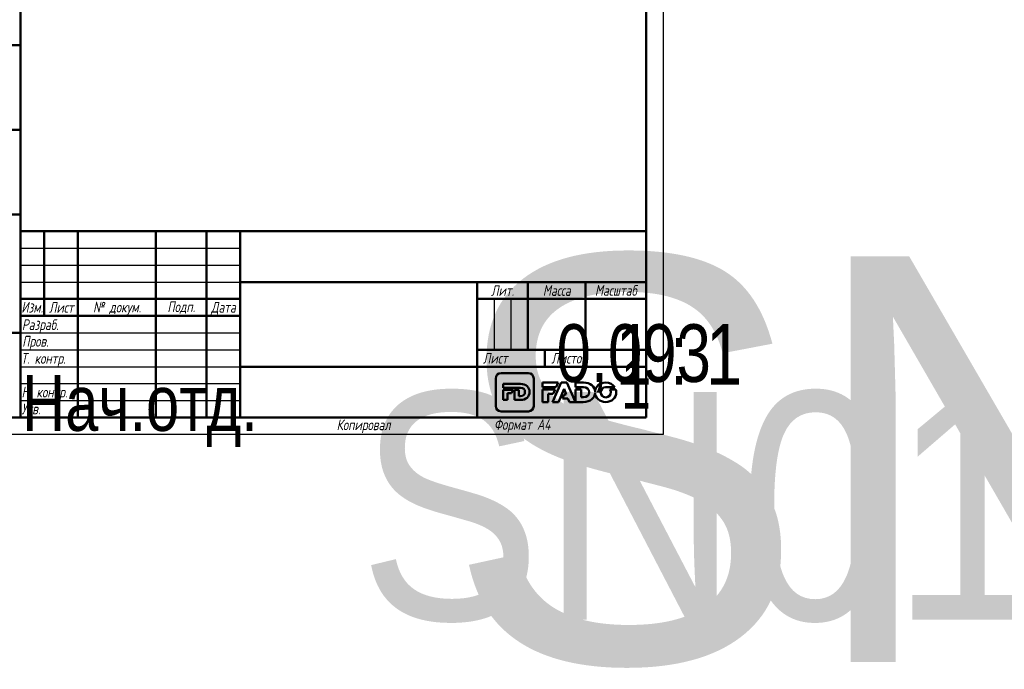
# Model space of a CAD drawing. Header units: millimetres. Extents: x -126 to 748, y -69 to 356.
# Tile 2 of 16: x 20 to 311, y -69 to 123. Entities that reach past the tile are written whole.
import ezdxf
from ezdxf.enums import TextEntityAlignment as Align

# ---------------------------------------------------------------- set-up
doc = ezdxf.new("R2018")
doc.units = ezdxf.units.MM
for name, color, linetype, lineweight in [('Заголовок (ГОСТ)', 7, 'Continuous', 50), ('Кромка (ГОСТ)', 7, 'Continuous', 50), ('Обозначение (ГОСТ)', 7, 'Continuous', 25), ('Эскизная геометрия (ГОСТ)', 7, 'Continuous', 50)]:
    doc.layers.add(name, color=color, linetype=linetype, lineweight=lineweight)
doc.styles.get("Standard").update_dxf_attribs({"font": 'GOST Common Italic.ttf'})
doc.styles.add('Альтернативный текст (ГОСТ)', font='txt', dxfattribs={"width": 0.8})

# ---------------------------------------------------------------- blocks, each defined once
blk = doc.blocks.new('ГОСТ - Доп. графы 1')
at = {"layer": 'Эскизная геометрия (ГОСТ)'}
for p, q in [((-12, 0), (-12, 145)), ((-12, 145), (0, 145)), ((-7, 145), (-7, 0)), ((-12, 110), (-7, 110)), ((-7, 110), (0, 110)), ((-12, 85), (-7, 85)), ((-7, 85), (0, 85)), ((-12, 60), (-7, 60)), ((-7, 60), (0, 60)), ((-12, 25), (-7, 25)), ((-7, 25), (0, 25)), ((0, 0), (-12, 0))]:
    blk.add_line(p, q, dxfattribs=at)
at = {"layer": 'Обозначение (ГОСТ)', "char_height": 3.17, "attachment_point": 5, "rotation": 90, "style": 'Альтернативный текст (ГОСТ)'}
for s, insert, width in [('\\fGOST Common|b0|i1;\\H3.1700;Подп. и дата', (-9.37, 127.41), 34.7679), ('\\fGOST Common|b0|i1;\\H3.1700;Инв. № дубл.', (-8.95, 97.55), 24.8438), ('\\fGOST Common|b0|i1;\\H3.1700;Взам. инв. №', (-9.58, 72.53), 24.8669), ('\\fGOST Common|b0|i1;\\H3.1700;Подп. и дата', (-9.5, 42.47), 35.1486), ('\\fGOST Common|b0|i1;\\H3.1700;Инв. № подл.', (-9.5, 12.41), 24.9618)]:
    blk.add_mtext(s, dxfattribs=dict(at, insert=insert, width=width))
at = {"layer": 'Обозначение (ГОСТ)', "lineweight": 30, "width": 0.8, "flags": 17}
for tag, p in [('Подп._и_дата_2', (-3.53, 127.51)), ('Инв._номер_дубликата', (-3.41, 97.47)), ('Взамен_инв._номера', (-3.46, 72.53)), ('Подп._и_дата_1', (-3.42, 42.35)), ('ИНВЕНТАРНЫЙ_НОМЕР', (-3.33, 12.68))]:
    blk.add_attdef(tag, text='', height=3.17, rotation=90, dxfattribs=at).set_placement(p, align=Align.MIDDLE_CENTER)
blk = doc.blocks.new('Основные надписи ГОСТ - Форма 1')
at = {"layer": 'Заголовок (ГОСТ)'}
for p, q in [((0, 55), (185, 55)), ((0, 0), (0, 55)), ((0, 0), (0, 55)), ((7, 55), (7, 30)), ((17, 55), (17, 0)), ((40, 55), (40, 0)), ((55, 55), (55, 0)), ((65, 55), (65, 0)), ((185, 0), (185, 55)), ((65, 40), (185, 40)), ((135, 40), (135, 0)), ((150, 40), (150, 20)), ((167, 40), (167, 20)), ((0, 35), (65, 35)), ((135, 35), (185, 35)), ((0, 30), (65, 30)), ((135, 20), (185, 20)), ((155, 20), (155, 15)), ((65, 15), (185, 15)), ((185, 0), (0, 0))]:
    blk.add_line(p, q, dxfattribs=at)
at = {"layer": 'Заголовок (ГОСТ)', "linetype": 'Continuous', "lineweight": 25}
for p, q in [((0, 50), (65, 50)), ((0, 45), (65, 45)), ((0, 40), (65, 40)), ((140, 35), (140, 20)), ((145, 35), (145, 20)), ((0, 25), (65, 25)), ((0, 20), (65, 20)), ((0, 15), (65, 15)), ((0, 10), (65, 10)), ((0, 5), (65, 5))]:
    blk.add_line(p, q, dxfattribs=at)
at = {"layer": 'Заголовок (ГОСТ)', "char_height": 3.17, "style": 'Альтернативный текст (ГОСТ)'}
for s, insert, width, attachment_point in [('\\fGOST Common|b0|i1;\\H3.1700;Лит.', (142.52, 37.49), 14.9766, 5), ('\\fGOST Common|b0|i1;\\H3.1700;Масса', (158.55, 37.51), 16.9878, 5), ('\\fGOST Common|b0|i1;\\H3.1700;Масштаб', (176.02, 37.53), 17.8316, 5), ('\\fGOST Common|b0|i1;\\H3.1700;Изм.', (3.5, 32.56), 6.9635, 5), ('\\fGOST Common|b0|i1;\\H3.1700;Лист', (12.1, 32.5), 10.0029, 5), ('\\A0;\\fGOST Common|b0|i1;\\H3.1700;№ докум.', (28.58, 32.16), 22.9069, 5), ('\\fGOST Common|b0|i1;\\H3.1700;Подп.', (47.56, 32.45), 14.879, 5), ('\\fGOST Common|b0|i1;\\H3.1700;Дата', (60.02, 32.24), 9.9614, 5), ('\\fGOST Common|b0|i1;\\H3.1700;Разраб.', (0.47, 27), 16.9971, 4), ('\\fGOST Common|b0|i1;\\H3.1700;Пров.', (0.56, 22.08), 17.0192, 4), ('\\A0;\\fGOST Common|b0|i1;\\H3.1700;Т. контр.', (0.23, 17.01), 16.9554, 4), ('\\fGOST Common|b0|i1;\\H3.1700;Лист', (140.37, 17.5), 10.5071, 5), ('\\A1;', (150.6, 17.54), 8.8313, 5), ('\\fGOST Common|b0|i1;\\H3.1700;Листов', (162.21, 17.5), 14.3668, 5), ('\\fGOST Common|b0|i1;\\H3.1700;Н. контр.', (0.36, 7.05), 16.9999, 4), ('\\fGOST Common|b0|i1;\\H3.1700;Утв.', (0.34, 2.52), 17.0083, 4), ('\\fGOST Common|b0|i1;\\H3.1700;Копировал', (93.48, -0.59), 19.7871, 1)]:
    blk.add_mtext(s, dxfattribs=dict(at, insert=insert, width=width, attachment_point=attachment_point))
at = {"layer": 'Заголовок (ГОСТ)', "lineweight": 30, "flags": 104}
for tag, height, width, p in [('Изм1', 2.89, 0.7, (3.51, 52.52)), ('Лист1', 2.89, 0.7, (12.03, 52.52)), ('Докум1', 2.89, 0.7, (28.54, 52.48)), ('Изм2', 2.89, 0.7, (3.5, 47.52)), ('Лист2', 2.89, 0.7, (12.01, 47.5)), ('Докум2', 2.89, 0.7, (28.53, 47.5)), ('Изм3', 2.89, 0.7, (3.5, 42.5)), ('Лист3', 2.89, 0.7, (12.01, 42.51)), ('Докум3', 2.89, 0.7, (28.51, 42.48)), ('Изм4', 2.89, 0.7, (3.51, 37.5)), ('Лист4', 2.89, 0.7, (12, 37.53)), ('Докум4', 2.89, 0.7, (28.51, 37.52)), ('НАИМЕНОВАНИЕ', 5, 0.8, (100.03, 29.98)), ('Литера', 3.5, 0.8, (137.52, 27.25)), ('Литера2', 3.5, 0.8, (142.51, 27.22)), ('Литера3', 3.5, 0.8, (147.52, 27.21)), ('Масса', 3.5, 0.8, (158.47, 27.53)), ('Масштаб', 3.5, 0.8, (176, 27.6)), ('Тип_документа', 3.17, 0.8, (100.08, 17.56)), ('Листов', 3.17, 0.8, (177.46, 17.58)), ('Материал_Класс', 3.5, 0.9, (100, 7.5))]:
    blk.add_attdef(tag, text='', height=height, dxfattribs=dict(at, width=width)).set_placement(p, align=Align.MIDDLE_CENTER)
for tag, height, width, p in [('Подп1', 2.89, 0.7, (40.01, 52.51)), ('Дата1', 2, 0.7, (55.01, 52.51)), ('Подп2', 2.89, 0.7, (40.01, 47.5)), ('Дата2', 2, 0.7, (55.01, 47.49)), ('Подп3', 2.89, 0.7, (40.01, 42.51)), ('Дата3', 2, 0.7, (55.02, 42.52)), ('Подп4', 2.89, 0.7, (40.01, 37.51)), ('Дата4', 2, 0.7, (55.02, 37.51)), ('АВТОР', 3.17, 0.8, (17.41, 27.49)), ('Разработал_Подп.', 2.89, 0.7, (40.05, 27.51)), ('ДАТА_СОЗДАНИЯ', 2, 0.7, (55.01, 27.51)), ('ПРОВЕРИЛ', 3.17, 0.8, (17.41, 22.53)), ('Проверил_Подп.', 2.89, 0.7, (40.05, 22.52)), ('ДАТА_ПРОВЕРКИ', 2, 0.7, (55.02, 22.51)), ('ТЕХНОЛОГ', 3.17, 0.8, (17.33, 17.54)), ('Технолог_Подп.', 2.89, 0.7, (40.05, 17.51)), ('Технолог_Дата', 2, 0.7, (55.01, 17.5)), ('Должность_руководителя', 3.17, 0.8, (0.52, 12.51)), ('НАЧ._ОТДЕЛА', 3.17, 0.8, (17.46, 12.45)), ('Руководитель_Подп.', 2.89, 0.7, (40.01, 12.5)), ('Руководитель_Дата', 2, 0.7, (55.01, 12.51)), ('НОРМОКОНТРОЛЬ', 3.17, 0.8, (17.37, 7.48)), ('Нормоконтроль_Подп.', 2.89, 0.7, (40.05, 7.52)), ('ДАТА_НОРМОКОНТРОЛЯ', 2, 0.7, (55.02, 7.51)), ('УТВЕРДИЛ', 3.17, 0.8, (17.4, 2.51)), ('Утвердил_Подп.', 2.89, 0.7, (40.05, 2.51)), ('ДАТА_УТВЕРЖДЕНИЯ', 2, 0.7, (55.01, 2.5))]:
    blk.add_attdef(tag, text='', height=height, dxfattribs=dict(at, width=width)).set_placement(p, align=Align.MIDDLE_LEFT)
for tag, height, p in [('ОБОЗНАЧЕНИЕ', 5, (125.33, 47.56)), ('ОРГАНИЗАЦИЯ', 3.5, (160.02, 7.6))]:
    blk.add_attdef(tag, text='', height=height, dxfattribs=at).set_placement(p, align=Align.MIDDLE_CENTER)
at = {"layer": 'Заголовок (ГОСТ)', "lineweight": 30, "width": 0.9, "flags": 104}
for tag, p in [('Материал_Наим.', (133.71, 9.75)), ('Материал_ГОСТ', (134.04, 4.06))]:
    blk.add_attdef(tag, text='', height=3.5, dxfattribs=at).set_placement(p, align=Align.MIDDLE_RIGHT)
blk = doc.blocks.new('Рамки ГОСТ_ граница 297x210')
at = {"layer": 'Кромка (ГОСТ)', "lineweight": 25}
for p, q in [((0, 0), (0, 297)), ((0, 297), (210, 297)), ((210, 297), (210, 0)), ((210, 0), (0, 0))]:
    blk.add_line(p, q, dxfattribs=at)
at = {"layer": 'Кромка (ГОСТ)'}
for p, q in [((205, 292), (20, 292)), ((20, 292), (20, 5)), ((205, 5), (205, 292)), ((20, 5), (205, 5))]:
    blk.add_line(p, q, dxfattribs=at)
at = {"layer": 'Кромка (ГОСТ)', "insert": (160, 4.5), "char_height": 3.17, "attachment_point": 1, "style": 'Альтернативный текст (ГОСТ)'}
blk.add_mtext('\\A1;\\fGOST Common|b0|i1;\\H3.1700;Формат A4', dxfattribs=at)

msp = doc.modelspace()

# ---------------------------------------------------------------- linework, layer by layer
at = {"layer": 'Эскизная геометрия (ГОСТ)', "linetype": 'Continuous'}
for p, q in [((170.162, 18.108), (162.063, 18.108)), ((160.505, 16.535), (160.505, 8.364)), ((167.836, 14.89), (162.71, 14.89)), ((162.71, 14.89), (162.71, 13.741)), ((171.722, 8.364), (171.722, 16.535)), ((162.71, 13.741), (167.856, 13.741)), ((165.622, 13.204), (162.71, 13.204)), ((162.71, 13.204), (162.71, 10.161)), ((164.009, 12.176), (165.186, 12.176)), ((164.009, 10.161), (164.009, 12.176)), ((165.186, 12.176), (165.622, 13.204)), ((167.326, 13.204), (166.027, 13.204)), ((166.027, 13.204), (166.027, 10.161)), ((167.326, 11.323), (167.326, 13.204)), ((162.71, 10.161), (164.009, 10.161)), ((166.027, 10.161), (167.809, 10.161)), ((167.856, 11.323), (167.326, 11.323)), ((162.063, 6.793), (170.162, 6.793))]:
    msp.add_line(p, q, dxfattribs=at)
at = {"layer": 'Эскизная геометрия (ГОСТ)'}
for p, q in [((174.341, 15.304), (174.341, 13.909)), ((178.997, 15.304), (174.341, 15.304)), ((179.882, 15.346), (177.299, 9.565)), ((178.375, 13.909), (178.997, 15.304)), ((181.502, 15.346), (179.882, 15.346)), ((184.085, 9.565), (181.502, 15.346)), ((184.085, 15.303), (184.085, 13.909)), ((186.426, 15.303), (184.085, 15.303)), ((174.341, 13.909), (178.375, 13.909)), ((174.341, 13.29), (174.341, 9.564)), ((178.098, 13.29), (174.341, 13.29)), ((176.022, 11.979), (177.512, 11.979)), ((176.022, 9.564), (176.022, 11.979)), ((177.512, 11.979), (178.098, 13.29)), ((179.066, 9.565), (180.68, 13.459)), ((180.699, 11.827), (180.191, 10.589)), ((180.68, 13.459), (181.355, 11.827)), ((181.355, 11.827), (180.699, 11.827)), ((184.085, 13.909), (186.452, 13.909)), ((184.085, 13.29), (184.085, 9.566)), ((185.766, 13.29), (184.085, 13.29)), ((185.766, 10.975), (185.766, 13.29)), ((189.851, 12.543), (189.847, 12.543)), ((189.847, 12.35), (189.849, 12.35)), ((192.989, 13.922), (195.708, 13.922)), ((196.008, 13.285), (194.227, 13.285)), ((174.341, 9.564), (176.022, 9.564)), ((177.299, 9.565), (179.066, 9.565)), ((180.191, 10.589), (181.841, 10.589)), ((181.841, 10.589), (182.282, 9.565)), ((182.282, 9.565), (184.085, 9.565)), ((184.085, 9.566), (186.391, 9.566)), ((186.452, 10.975), (185.766, 10.975))]:
    msp.add_line(p, q, dxfattribs=at)
at = {"layer": 'Эскизная геометрия (ГОСТ)', "linetype": 'Continuous'}
for points in [[(162.063, 18.108), (161.204, 18.108), (160.505, 17.403), (160.505, 16.535)], [(171.722, 16.535), (171.722, 17.403), (171.023, 18.108), (170.162, 18.108)], [(170.481, 12.539), (170.481, 13.917), (169.51, 14.89), (167.836, 14.89)], [(167.809, 10.161), (169.496, 10.161), (170.481, 11.175), (170.481, 12.539)], [(167.856, 13.741), (168.633, 13.741), (169.149, 13.289), (169.149, 12.532)], [(169.149, 12.532), (169.149, 11.757), (168.633, 11.323), (167.856, 11.323)], [(160.505, 8.364), (160.505, 7.496), (161.204, 6.793), (162.063, 6.793)], [(170.162, 6.793), (171.023, 6.793), (171.722, 7.496), (171.722, 8.364)]]:
    msp.add_open_spline(points, degree=3, dxfattribs=at)
at = {"layer": 'Эскизная геометрия (ГОСТ)'}
for points in [[(189.847, 12.543), (189.801, 14.167), (188.552, 15.303), (186.426, 15.303)], [(193.003, 15.304), (191.244, 15.304), (189.914, 14.079), (189.851, 12.543)], [(195.708, 13.922), (195.174, 14.754), (194.19, 15.304), (193.003, 15.304)], [(186.391, 9.566), (188.53, 9.566), (189.796, 10.745), (189.847, 12.35)], [(186.452, 13.909), (187.456, 13.909), (188.124, 13.361), (188.124, 12.443)], [(188.124, 12.443), (188.124, 11.5), (187.456, 10.975), (186.452, 10.975)], [(189.849, 12.35), (189.892, 10.784), (191.214, 9.554), (192.989, 9.554)], [(191.511, 12.429), (191.511, 13.243), (192.103, 13.922), (192.989, 13.922)], [(193.003, 10.937), (192.12, 10.937), (191.511, 11.631), (191.511, 12.429)], [(192.989, 9.554), (194.791, 9.554), (196.144, 10.842), (196.144, 12.429)], [(194.49, 12.429), (194.49, 11.616), (193.898, 10.937), (193.003, 10.937)], [(194.227, 13.285), (194.396, 13.04), (194.49, 12.742), (194.49, 12.429)], [(196.144, 12.429), (196.144, 12.728), (196.097, 13.015), (196.008, 13.285)]]:
    msp.add_open_spline(points, degree=3, dxfattribs=at)

# ---------------------------------------------------------------- block references
for name, p in [('Рамки ГОСТ_ граница 297x210', (0, 0)), ('ГОСТ - Доп. графы 1', (20, 5))]:
    msp.add_blockref(name, p)
ref = msp.add_blockref('Основные надписи ГОСТ - Форма 1', (20, 5))
lines = msp.add_mtext('\\W0.8000;Нач.отд.', dxfattribs={"layer": 'Заголовок (ГОСТ)', "insert": (20.522, 17.514), "char_height": 16.47596, "attachment_point": 1})
ref.add_attrib('Должность_руководителя', '', (20.522, 17.514), dxfattribs={"flags": 104}).embed_mtext(lines)
lines = msp.add_mtext('\\W0.8000;', dxfattribs={"layer": 'Заголовок (ГОСТ)', "insert": (37.411, 32.488), "char_height": 22.5926, "attachment_point": 1})
ref.add_attrib('АВТОР', '', (37.411, 32.488), dxfattribs={"flags": 104}).embed_mtext(lines)
lines = msp.add_mtext('\\W0.8000;', dxfattribs={"layer": 'Заголовок (ГОСТ)', "insert": (37.408, 27.526), "char_height": 22.5517, "attachment_point": 1})
ref.add_attrib('ПРОВЕРИЛ', '', (37.408, 27.526), dxfattribs={"flags": 104}).embed_mtext(lines)
lines = msp.add_mtext('\\W0.8000;', dxfattribs={"layer": 'Заголовок (ГОСТ)', "insert": (37.334, 22.543), "char_height": 22.671, "attachment_point": 1})
ref.add_attrib('ТЕХНОЛОГ', '', (37.334, 22.543), dxfattribs={"flags": 104}).embed_mtext(lines)
lines = msp.add_mtext('\\W0.8000;', dxfattribs={"layer": 'Заголовок (ГОСТ)', "insert": (37.462, 17.446), "char_height": 22.555, "attachment_point": 1})
ref.add_attrib('НАЧ._ОТДЕЛА', '', (37.462, 17.446), dxfattribs={"flags": 104}).embed_mtext(lines)
lines = msp.add_mtext('\\W0.8000;', dxfattribs={"layer": 'Заголовок (ГОСТ)', "insert": (37.375, 12.481), "char_height": 22.669, "attachment_point": 1})
ref.add_attrib('НОРМОКОНТРОЛЬ', '', (37.375, 12.481), dxfattribs={"flags": 104}).embed_mtext(lines)
lines = msp.add_mtext('\\W0.8000;', dxfattribs={"layer": 'Заголовок (ГОСТ)', "insert": (37.401, 7.507), "char_height": 22.613, "attachment_point": 1})
ref.add_attrib('УТВЕРДИЛ', '', (37.401, 7.507), dxfattribs={"flags": 104}).embed_mtext(lines)
lines = msp.add_mtext('SN01 ', dxfattribs={"layer": 'Заголовок (ГОСТ)', "insert": (145.326, 52.559), "char_height": 119.843, "attachment_point": 1})
ref.add_attrib('ОБОЗНАЧЕНИЕ', '', (145.326, 52.559), dxfattribs={"flags": 104}).embed_mtext(lines)
lines = msp.add_mtext('\\W0.8000;', dxfattribs={"layer": 'Заголовок (ГОСТ)', "insert": (120.031, 34.975), "char_height": 69.6093, "attachment_point": 1})
ref.add_attrib('НАИМЕНОВАНИЕ', '', (120.031, 34.975), dxfattribs={"flags": 104}).embed_mtext(lines)
lines = msp.add_mtext('\\W0.8000;', dxfattribs={"layer": 'Заголовок (ГОСТ)', "insert": (120.078, 22.558), "char_height": 69.7033, "attachment_point": 1})
ref.add_attrib('Тип_документа', '', (120.078, 22.558), dxfattribs={"flags": 104}).embed_mtext(lines)
lines = msp.add_mtext('\\W0.9000;SN01 18.03.2020', dxfattribs={"layer": 'Заголовок (ГОСТ)', "insert": (120, 12.5), "char_height": 67.25762, "attachment_point": 1})
ref.add_attrib('Материал_Класс', '', (120, 12.5), dxfattribs={"flags": 104}).embed_mtext(lines)
lines = msp.add_mtext('\\W0.9000;', dxfattribs={"layer": 'Заголовок (ГОСТ)', "insert": (153.707, 14.751), "char_height": 66.9754, "attachment_point": 1})
ref.add_attrib('Материал_Наим.', '', (153.707, 14.751), dxfattribs={"flags": 104}).embed_mtext(lines)
lines = msp.add_mtext('\\W0.9000;', dxfattribs={"layer": 'Заголовок (ГОСТ)', "insert": (154.04, 9.057), "char_height": 66.7532, "attachment_point": 1})
ref.add_attrib('Материал_ГОСТ', '', (154.04, 9.057), dxfattribs={"flags": 104}).embed_mtext(lines)
lines = msp.add_mtext('\\W0.8000;', dxfattribs={"layer": 'Заголовок (ГОСТ)', "insert": (157.52, 32.251), "char_height": 5.0288, "attachment_point": 1})
ref.add_attrib('Литера', '', (157.52, 32.251), dxfattribs={"flags": 104}).embed_mtext(lines)
lines = msp.add_mtext('\\W0.8000;', dxfattribs={"layer": 'Заголовок (ГОСТ)', "insert": (162.512, 32.221), "char_height": 5.0288, "attachment_point": 1})
ref.add_attrib('Литера2', '', (162.512, 32.221), dxfattribs={"flags": 104}).embed_mtext(lines)
lines = msp.add_mtext('\\W0.8000;', dxfattribs={"layer": 'Заголовок (ГОСТ)', "insert": (167.518, 32.211), "char_height": 5.017, "attachment_point": 1})
ref.add_attrib('Литера3', '', (167.518, 32.211), dxfattribs={"flags": 104}).embed_mtext(lines)
lines = msp.add_mtext('\\W0.8000;0,093', dxfattribs={"layer": 'Заголовок (ГОСТ)', "insert": (178.469, 32.533), "char_height": 17.04355, "attachment_point": 1})
ref.add_attrib('Масса', '', (178.469, 32.533), dxfattribs={"flags": 104}).embed_mtext(lines)
lines = msp.add_mtext('\\W0.8000;1 : 1', dxfattribs={"layer": 'Заголовок (ГОСТ)', "insert": (195.997, 32.603), "char_height": 17.94756, "attachment_point": 1})
ref.add_attrib('Масштаб', '', (195.997, 32.603), dxfattribs={"flags": 104}).embed_mtext(lines)
lines = msp.add_mtext('\\W0.8000;1', dxfattribs={"layer": 'Заголовок (ГОСТ)', "insert": (197.459, 22.579), "char_height": 14.9653, "attachment_point": 1})
ref.add_attrib('Листов', '', (197.459, 22.579), dxfattribs={"flags": 104}).embed_mtext(lines)
lines = msp.add_mtext('\\W0.7000;', dxfattribs={"layer": 'Заголовок (ГОСТ)', "insert": (75.012, 57.513), "char_height": 9.9845, "attachment_point": 1})
ref.add_attrib('Дата1', '', (75.012, 57.513), dxfattribs={"flags": 104}).embed_mtext(lines)
lines = msp.add_mtext('\\W0.7000;', dxfattribs={"layer": 'Заголовок (ГОСТ)', "insert": (75.012, 52.491), "char_height": 9.9845, "attachment_point": 1})
ref.add_attrib('Дата2', '', (75.012, 52.491), dxfattribs={"flags": 104}).embed_mtext(lines)
lines = msp.add_mtext('\\W0.7000;', dxfattribs={"layer": 'Заголовок (ГОСТ)', "insert": (75.023, 47.521), "char_height": 9.9712, "attachment_point": 1})
ref.add_attrib('Дата3', '', (75.023, 47.521), dxfattribs={"flags": 104}).embed_mtext(lines)
lines = msp.add_mtext('\\W0.7000;', dxfattribs={"layer": 'Заголовок (ГОСТ)', "insert": (75.023, 42.509), "char_height": 9.9886, "attachment_point": 1})
ref.add_attrib('Дата4', '', (75.023, 42.509), dxfattribs={"flags": 104}).embed_mtext(lines)
lines = msp.add_mtext('\\W0.7000;', dxfattribs={"layer": 'Заголовок (ГОСТ)', "insert": (75.009, 32.511), "char_height": 9.9804, "attachment_point": 1})
ref.add_attrib('ДАТА_СОЗДАНИЯ', '', (75.009, 32.511), dxfattribs={"flags": 104}).embed_mtext(lines)
lines = msp.add_mtext('\\W0.7000;', dxfattribs={"layer": 'Заголовок (ГОСТ)', "insert": (75.022, 27.51), "char_height": 9.9577, "attachment_point": 1})
ref.add_attrib('ДАТА_ПРОВЕРКИ', '', (75.022, 27.51), dxfattribs={"flags": 104}).embed_mtext(lines)
lines = msp.add_mtext('\\W0.7000;', dxfattribs={"layer": 'Заголовок (ГОСТ)', "insert": (75.015, 22.503), "char_height": 9.9863, "attachment_point": 1})
ref.add_attrib('Технолог_Дата', '', (75.015, 22.503), dxfattribs={"flags": 104}).embed_mtext(lines)
lines = msp.add_mtext('\\W0.7000;', dxfattribs={"layer": 'Заголовок (ГОСТ)', "insert": (75.01, 17.509), "char_height": 9.9902, "attachment_point": 1})
ref.add_attrib('Руководитель_Дата', '', (75.01, 17.509), dxfattribs={"flags": 104}).embed_mtext(lines)
lines = msp.add_mtext('\\W0.7000;', dxfattribs={"layer": 'Заголовок (ГОСТ)', "insert": (75.024, 12.511), "char_height": 9.9825, "attachment_point": 1})
ref.add_attrib('ДАТА_НОРМОКОНТРОЛЯ', '', (75.024, 12.511), dxfattribs={"flags": 104}).embed_mtext(lines)
lines = msp.add_mtext('\\W0.7000;', dxfattribs={"layer": 'Заголовок (ГОСТ)', "insert": (75.009, 7.498), "char_height": 9.9968, "attachment_point": 1})
ref.add_attrib('ДАТА_УТВЕРЖДЕНИЯ', '', (75.009, 7.498), dxfattribs={"flags": 104}).embed_mtext(lines)
lines = msp.add_mtext('\\W0.7000;', dxfattribs={"layer": 'Заголовок (ГОСТ)', "insert": (60.014, 57.512), "char_height": 14.92, "attachment_point": 1})
ref.add_attrib('Подп1', '', (60.014, 57.512), dxfattribs={"flags": 104}).embed_mtext(lines)
lines = msp.add_mtext('\\W0.7000;', dxfattribs={"layer": 'Заголовок (ГОСТ)', "insert": (60.014, 52.503), "char_height": 14.9856, "attachment_point": 1})
ref.add_attrib('Подп2', '', (60.014, 52.503), dxfattribs={"flags": 104}).embed_mtext(lines)
lines = msp.add_mtext('\\W0.7000;', dxfattribs={"layer": 'Заголовок (ГОСТ)', "insert": (60.014, 47.515), "char_height": 14.9856, "attachment_point": 1})
ref.add_attrib('Подп3', '', (60.014, 47.515), dxfattribs={"flags": 104}).embed_mtext(lines)
lines = msp.add_mtext('\\W0.7000;', dxfattribs={"layer": 'Заголовок (ГОСТ)', "insert": (60.014, 42.506), "char_height": 14.9659, "attachment_point": 1})
ref.add_attrib('Подп4', '', (60.014, 42.506), dxfattribs={"flags": 104}).embed_mtext(lines)
lines = msp.add_mtext('\\W0.7000;', dxfattribs={"layer": 'Заголовок (ГОСТ)', "insert": (60.045, 32.514), "char_height": 14.9596, "attachment_point": 1})
ref.add_attrib('Разработал_Подп.', '', (60.045, 32.514), dxfattribs={"flags": 104}).embed_mtext(lines)
lines = msp.add_mtext('\\W0.7000;', dxfattribs={"layer": 'Заголовок (ГОСТ)', "insert": (60.045, 27.525), "char_height": 14.9397, "attachment_point": 1})
ref.add_attrib('Проверил_Подп.', '', (60.045, 27.525), dxfattribs={"flags": 104}).embed_mtext(lines)
lines = msp.add_mtext('\\W0.7000;', dxfattribs={"layer": 'Заголовок (ГОСТ)', "insert": (60.045, 22.515), "char_height": 14.9397, "attachment_point": 1})
ref.add_attrib('Технолог_Подп.', '', (60.045, 22.515), dxfattribs={"flags": 104}).embed_mtext(lines)
lines = msp.add_mtext('\\W0.7000;', dxfattribs={"layer": 'Заголовок (ГОСТ)', "insert": (60.005, 17.505), "char_height": 14.9795, "attachment_point": 1})
ref.add_attrib('Руководитель_Подп.', '', (60.005, 17.505), dxfattribs={"flags": 104}).embed_mtext(lines)
lines = msp.add_mtext('\\W0.7000;', dxfattribs={"layer": 'Заголовок (ГОСТ)', "insert": (60.045, 12.515), "char_height": 14.9397, "attachment_point": 1})
ref.add_attrib('Нормоконтроль_Подп.', '', (60.045, 12.515), dxfattribs={"flags": 104}).embed_mtext(lines)
lines = msp.add_mtext('\\W0.7000;', dxfattribs={"layer": 'Заголовок (ГОСТ)', "insert": (60.045, 7.505), "char_height": 14.9596, "attachment_point": 1})
ref.add_attrib('Утвердил_Подп.', '', (60.045, 7.505), dxfattribs={"flags": 104}).embed_mtext(lines)
lines = msp.add_mtext('\\W0.7000;', dxfattribs={"layer": 'Заголовок (ГОСТ)', "insert": (48.542, 57.483), "char_height": 22.947, "attachment_point": 1})
ref.add_attrib('Докум1', '', (48.542, 57.483), dxfattribs={"flags": 104}).embed_mtext(lines)
lines = msp.add_mtext('\\W0.7000;', dxfattribs={"layer": 'Заголовок (ГОСТ)', "insert": (48.526, 52.497), "char_height": 22.9782, "attachment_point": 1})
ref.add_attrib('Докум2', '', (48.526, 52.497), dxfattribs={"flags": 104}).embed_mtext(lines)
lines = msp.add_mtext('\\W0.7000;', dxfattribs={"layer": 'Заголовок (ГОСТ)', "insert": (48.51, 47.479), "char_height": 22.947, "attachment_point": 1})
ref.add_attrib('Докум3', '', (48.51, 47.479), dxfattribs={"flags": 104}).embed_mtext(lines)
lines = msp.add_mtext('\\W0.7000;', dxfattribs={"layer": 'Заголовок (ГОСТ)', "insert": (48.515, 42.52), "char_height": 22.9741, "attachment_point": 1})
ref.add_attrib('Докум4', '', (48.515, 42.52), dxfattribs={"flags": 104}).embed_mtext(lines)
lines = msp.add_mtext('\\W0.7000;', dxfattribs={"layer": 'Заголовок (ГОСТ)', "insert": (32.031, 57.516), "char_height": 9.9931, "attachment_point": 1})
ref.add_attrib('Лист1', '', (32.031, 57.516), dxfattribs={"flags": 104}).embed_mtext(lines)
lines = msp.add_mtext('\\W0.7000;', dxfattribs={"layer": 'Заголовок (ГОСТ)', "insert": (32.012, 52.504), "char_height": 9.9781, "attachment_point": 1})
ref.add_attrib('Лист2', '', (32.012, 52.504), dxfattribs={"flags": 104}).embed_mtext(lines)
lines = msp.add_mtext('\\W0.7000;', dxfattribs={"layer": 'Заголовок (ГОСТ)', "insert": (32.012, 47.508), "char_height": 9.9781, "attachment_point": 1})
ref.add_attrib('Лист3', '', (32.012, 47.508), dxfattribs={"flags": 104}).embed_mtext(lines)
lines = msp.add_mtext('\\W0.7000;', dxfattribs={"layer": 'Заголовок (ГОСТ)', "insert": (32.004, 42.526), "char_height": 9.9936, "attachment_point": 1})
ref.add_attrib('Лист4', '', (32.004, 42.526), dxfattribs={"flags": 104}).embed_mtext(lines)
lines = msp.add_mtext('\\W0.7000;', dxfattribs={"layer": 'Заголовок (ГОСТ)', "insert": (23.513, 57.516), "char_height": 7.004, "attachment_point": 1})
ref.add_attrib('Изм1', '', (23.513, 57.516), dxfattribs={"flags": 104}).embed_mtext(lines)
lines = msp.add_mtext('\\W0.7000;', dxfattribs={"layer": 'Заголовок (ГОСТ)', "insert": (23.504, 52.521), "char_height": 6.9877, "attachment_point": 1})
ref.add_attrib('Изм2', '', (23.504, 52.521), dxfattribs={"flags": 104}).embed_mtext(lines)
lines = msp.add_mtext('\\W0.7000;', dxfattribs={"layer": 'Заголовок (ГОСТ)', "insert": (23.504, 47.5), "char_height": 7.0203, "attachment_point": 1})
ref.add_attrib('Изм3', '', (23.504, 47.5), dxfattribs={"flags": 104}).embed_mtext(lines)
lines = msp.add_mtext('\\W0.7000;', dxfattribs={"layer": 'Заголовок (ГОСТ)', "insert": (23.513, 42.504), "char_height": 7.004, "attachment_point": 1})
ref.add_attrib('Изм4', '', (23.513, 42.504), dxfattribs={"flags": 104}).embed_mtext(lines)

doc.saveas('drawing.dxf')
